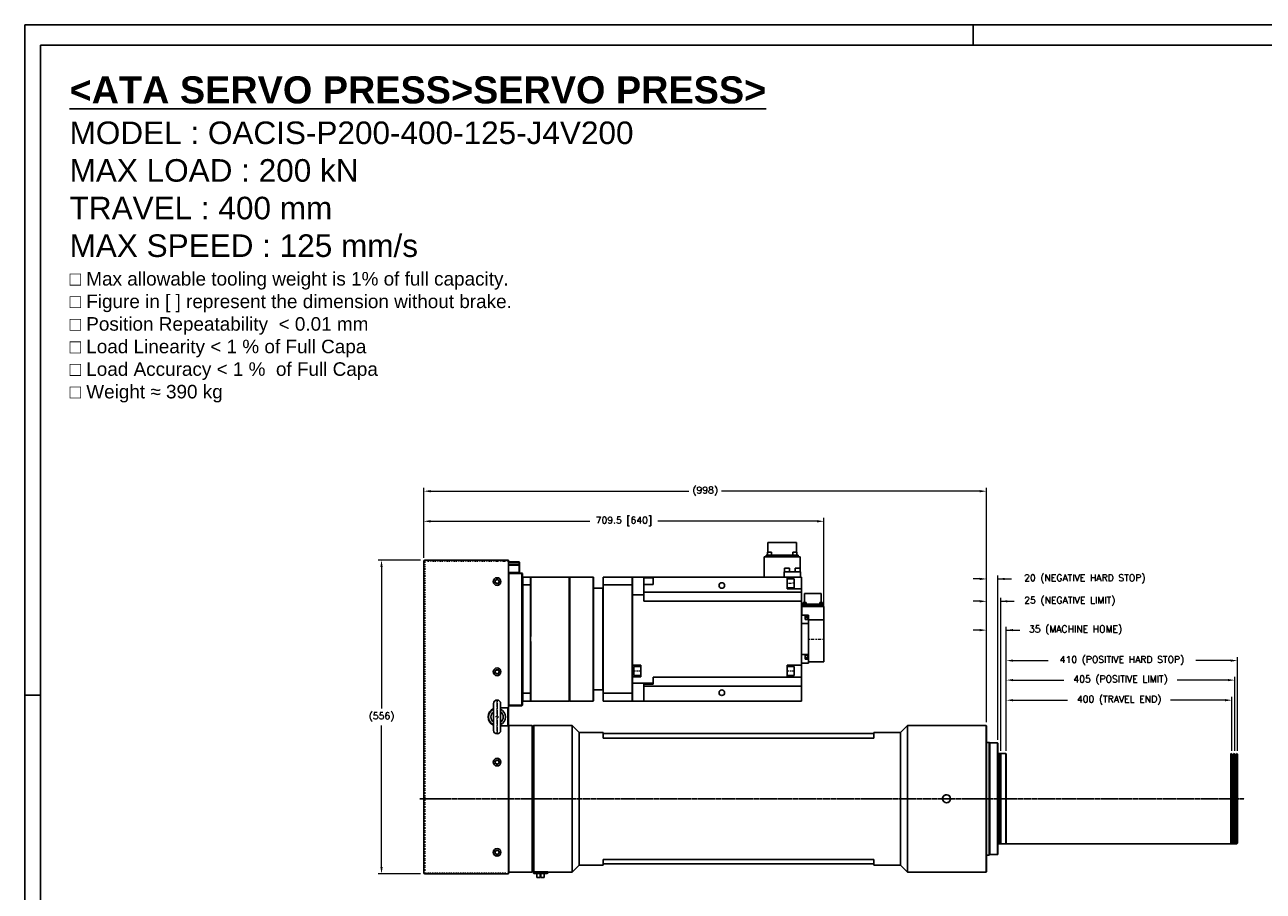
# Model space of a CAD drawing. Header units: millimetres. Extents: x 0 to 3370, y -35 to 2376.
# Tile 2 of 14: x 0 to 2196, y 840 to 2376. Entities that reach past the tile are written whole.
import ezdxf

# ---------------------------------------------------------------- set-up
doc = ezdxf.new("R2010")
doc.units = ezdxf.units.MM
for name, pattern in [('CENTER', [2, 1.25, -0.25, 0.25, -0.25]), ('CHAIN', [0.3543, 0.2362, -0.0295, 0.0591, -0.0295]), ('DASHEDBIDOT', [12.4, 3, -3, 0.2, -3, 0.2, -3])]:
    doc.linetypes.add(name, pattern=pattern)
doc.layers.add('ATA-CENTER', color=133, linetype='CENTER')
doc.layers.add('ATA-TEXT', color=7, linetype='Continuous')
doc.layers.add('ATA-DIM', color=8, linetype='Continuous', lineweight=25)
doc.layers.add('Layer0000', color=7, linetype='Continuous', lineweight=25)
doc.styles.get("Standard").update_dxf_attribs({"font": 'simplex.shx'})
doc.styles.add('주 문자 (ISO)', font='arial.ttf')
doc.dimstyles.new('ata_L1', dxfattribs={"dimtxt": 12, "dimasz": 12, "dimexe": 6, "dimexo": 6, "dimgap": 6, "dimtad": 0, "dimtih": 1, "dimtoh": 1, "dimdec": 6, "dimdsep": 46, "dimtxsty": 'Standard', "dimcen": 0, "dimclrd": 252, "dimclre": 252, "dimclrt": 4, "dimadec": 6, "dimazin": 2, "dimtfac": 1, "dimtdec": 6, "dimtofl": 0, "dimtmove": 0, "dimatfit": 3, "dimfxl": 0, "dimtolj": 1, "dimtzin": 0, "dimlwd": 0, "dimlwe": 0, "dimarcsym": 0})

# ---------------------------------------------------------------- blocks, each defined once
blk = doc.blocks.new('*D3187')
at = {"layer": 'ATA-DIM', "color": 252, "lineweight": 0}
for p, q in [((1740.5, 1089.1), (1740.5, 1220.6)), ((1752.5, 1214.6), (1842.7, 1214.6)), ((2133.5, 1214.6), (2043.4, 1214.6)), ((2145.5, 1089.1), (2145.5, 1220.6))]:
    blk.add_line(p, q, dxfattribs=at)
at = {"layer": 'ATA-DIM', "color": 252}
for points in [[(1752.5, 1216.6), (1752.5, 1212.6), (1740.5, 1214.6)], [(2133.5, 1212.6), (2133.5, 1216.6), (2145.5, 1214.6)]]:
    blk.add_solid(points, dxfattribs=at)
at = {"layer": 'Defpoints', "color": 0}
for p in [(2145.5, 1214.6), (1740.5, 1083.1), (2145.5, 1083.1)]:
    blk.add_point(p, dxfattribs=at)
at = {"layer": 'ATA-DIM', "color": 4, "insert": (1943, 1214.6), "char_height": 12, "attachment_point": 5}
blk.add_mtext('\\A1;405 (POSITIVE LIMIT)', dxfattribs=at)
blk = doc.blocks.new('*D3186')
at = {"layer": 'ATA-DIM', "color": 252, "lineweight": 0}
for p, q in [((1740.5, 1089.1), (1740.5, 1185)), ((1752.5, 1179), (1849.3, 1179)), ((2128.5, 1179), (2031.7, 1179)), ((2140.5, 1089.1), (2140.5, 1185))]:
    blk.add_line(p, q, dxfattribs=at)
at = {"layer": 'ATA-DIM', "color": 252}
for points in [[(1752.5, 1181), (1752.5, 1177), (1740.5, 1179)], [(2128.5, 1177), (2128.5, 1181), (2140.5, 1179)]]:
    blk.add_solid(points, dxfattribs=at)
at = {"layer": 'Defpoints', "color": 0}
for p in [(2140.5, 1179), (1740.5, 1083.1), (2140.5, 1083.1)]:
    blk.add_point(p, dxfattribs=at)
at = {"layer": 'ATA-DIM', "color": 4, "insert": (1940.5, 1179), "char_height": 12, "attachment_point": 5}
blk.add_mtext('\\A1;400 (TRAVEL END)', dxfattribs=at)
blk = doc.blocks.new('*D3185')
at = {"layer": 'ATA-DIM', "color": 252, "lineweight": 0}
for p, q in [((1693.5, 1303.2), (1681.5, 1303.2)), ((1705.5, 1139.8), (1705.5, 1309.2)), ((1740.5, 1089.1), (1740.5, 1309.2)), ((1740.5, 1303.2), (1764.5, 1303.2)), ((1752.5, 1303.2), (1764.5, 1303.2))]:
    blk.add_line(p, q, dxfattribs=at)
at = {"layer": 'ATA-DIM', "color": 252}
for points in [[(1693.5, 1301.2), (1693.5, 1305.2), (1705.5, 1303.2)], [(1752.5, 1305.2), (1752.5, 1301.2), (1740.5, 1303.2)]]:
    blk.add_solid(points, dxfattribs=at)
at = {"layer": 'Defpoints', "color": 0}
for p in [(1705.5, 1303.2), (1705.5, 1133.8), (1740.5, 1083.1)]:
    blk.add_point(p, dxfattribs=at)
at = {"layer": 'ATA-DIM', "color": 4, "insert": (1863.2, 1303.2), "char_height": 12, "attachment_point": 5}
blk.add_mtext('\\A1;35 (MACHINE HOME)', dxfattribs=at)
blk = doc.blocks.new('*D3184')
at = {"layer": 'ATA-DIM', "color": 252, "lineweight": 0}
for p, q in [((1693.5, 1354.3), (1681.5, 1354.3)), ((1705.5, 1139.8), (1705.5, 1360.3)), ((1730.5, 1089.1), (1730.5, 1360.3)), ((1730.5, 1354.3), (1754.5, 1354.3)), ((1742.5, 1354.3), (1754.5, 1354.3))]:
    blk.add_line(p, q, dxfattribs=at)
at = {"layer": 'ATA-DIM', "color": 252}
for points in [[(1693.5, 1352.3), (1693.5, 1356.3), (1705.5, 1354.3)], [(1742.5, 1356.3), (1742.5, 1352.3), (1730.5, 1354.3)]]:
    blk.add_solid(points, dxfattribs=at)
at = {"layer": 'Defpoints', "color": 0}
for p in [(1705.5, 1354.3), (1705.5, 1133.8), (1730.5, 1083.1)]:
    blk.add_point(p, dxfattribs=at)
at = {"layer": 'ATA-DIM', "color": 4, "insert": (1853, 1354.3), "char_height": 12, "attachment_point": 5}
blk.add_mtext('\\A1;25 (NEGATIVE LIMIT)', dxfattribs=at)
blk = doc.blocks.new('*D3183')
at = {"layer": 'ATA-DIM', "color": 252, "lineweight": 0}
for p, q in [((1693.5, 1393.9), (1681.5, 1393.9)), ((1705.5, 1139.8), (1705.5, 1399.9)), ((1725.5, 1108.8), (1725.5, 1399.9)), ((1725.5, 1393.9), (1749.5, 1393.9)), ((1737.5, 1393.9), (1749.5, 1393.9))]:
    blk.add_line(p, q, dxfattribs=at)
at = {"layer": 'ATA-DIM', "color": 252}
for points in [[(1693.5, 1391.9), (1693.5, 1395.9), (1705.5, 1393.9)], [(1737.5, 1395.9), (1737.5, 1391.9), (1725.5, 1393.9)]]:
    blk.add_solid(points, dxfattribs=at)
at = {"layer": 'Defpoints', "color": 0}
for p in [(1705.5, 1393.9), (1705.5, 1133.8), (1725.5, 1102.8)]:
    blk.add_point(p, dxfattribs=at)
at = {"layer": 'ATA-DIM', "color": 4, "insert": (1879.6, 1393.9), "char_height": 12, "attachment_point": 5}
blk.add_mtext('\\A1;20 (NEGATIVE HARD STOP)', dxfattribs=at)
blk = doc.blocks.new('*D3188')
at = {"layer": 'ATA-DIM', "color": 252, "lineweight": 0}
for p, q in [((1740.5, 1089.1), (1740.5, 1255.2)), ((2150.5, 1089.1), (2150.5, 1255.2)), ((1752.5, 1249.2), (1814.7, 1249.2)), ((2138.5, 1249.2), (2076.4, 1249.2))]:
    blk.add_line(p, q, dxfattribs=at)
at = {"layer": 'ATA-DIM', "color": 252}
for points in [[(1752.5, 1251.2), (1752.5, 1247.2), (1740.5, 1249.2)], [(2138.5, 1247.2), (2138.5, 1251.2), (2150.5, 1249.2)]]:
    blk.add_solid(points, dxfattribs=at)
at = {"layer": 'Defpoints', "color": 0}
for p in [(2150.5, 1249.2), (1740.5, 1083.1), (2150.5, 1083.1)]:
    blk.add_point(p, dxfattribs=at)
at = {"layer": 'ATA-DIM', "color": 4, "insert": (1945.5, 1249.2), "char_height": 12, "attachment_point": 5}
blk.add_mtext('\\A1;410 (POSITIVE HARD STOP)', dxfattribs=at)
blk = doc.blocks.new('*D3180')
at = {"layer": 'ATA-DIM', "color": 252, "lineweight": 0}
for p, q in [((702, 1427.3), (626.6, 1427.3)), ((632.6, 1415.3), (632.6, 1164.4)), ((632.6, 883.3), (632.6, 1134.2)), ((702, 871.3), (626.6, 871.3))]:
    blk.add_line(p, q, dxfattribs=at)
at = {"layer": 'ATA-DIM', "color": 252}
for points in [[(634.6, 1415.3), (630.6, 1415.3), (632.6, 1427.3)], [(630.6, 883.3), (634.6, 883.3), (632.6, 871.3)]]:
    blk.add_solid(points, dxfattribs=at)
at = {"layer": 'Defpoints', "color": 0}
for p in [(708, 1427.3), (632.6, 871.3), (708, 871.3)]:
    blk.add_point(p, dxfattribs=at)
at = {"layer": 'ATA-DIM', "color": 4, "insert": (632.6, 1149.3), "char_height": 12, "attachment_point": 5}
blk.add_mtext('\\A1;(556)', dxfattribs=at)
blk = doc.blocks.new('*D3181')
at = {"layer": 'ATA-DIM', "color": 252, "lineweight": 0}
for p, q in [((707.5, 1432.8), (707.5, 1502.1)), ((719.5, 1496.1), (1001.7, 1496.1)), ((1405, 1496.1), (1122.8, 1496.1)), ((1417, 1347.9), (1417, 1502.1))]:
    blk.add_line(p, q, dxfattribs=at)
at = {"layer": 'ATA-DIM', "color": 252}
for points in [[(719.5, 1498.1), (719.5, 1494.1), (707.5, 1496.1)], [(1405, 1494.1), (1405, 1498.1), (1417, 1496.1)]]:
    blk.add_solid(points, dxfattribs=at)
at = {"layer": 'Defpoints', "color": 0}
for p in [(1417, 1496.1), (707.5, 1426.8), (1417, 1341.9)]:
    blk.add_point(p, dxfattribs=at)
at = {"layer": 'ATA-DIM', "color": 4, "insert": (1062.3, 1496.1), "char_height": 12, "attachment_point": 5}
blk.add_mtext('\\A1;709.5 [640]', dxfattribs=at)
blk = doc.blocks.new('*D3182')
at = {"layer": 'ATA-DIM', "color": 252, "lineweight": 0}
for p, q in [((707.5, 1431.3), (707.5, 1555.4)), ((719.5, 1549.4), (1177.4, 1549.4)), ((1693.5, 1549.4), (1235.6, 1549.4)), ((1705.5, 1139.8), (1705.5, 1555.4))]:
    blk.add_line(p, q, dxfattribs=at)
at = {"layer": 'ATA-DIM', "color": 252}
for points in [[(719.5, 1551.4), (719.5, 1547.4), (707.5, 1549.4)], [(1693.5, 1547.4), (1693.5, 1551.4), (1705.5, 1549.4)]]:
    blk.add_solid(points, dxfattribs=at)
at = {"layer": 'Defpoints', "color": 0}
for p in [(1705.5, 1549.4), (707.5, 1425.3), (1705.5, 1133.8)]:
    blk.add_point(p, dxfattribs=at)
at = {"layer": 'ATA-DIM', "color": 4, "insert": (1206.5, 1549.4), "char_height": 12, "attachment_point": 5}
blk.add_mtext('\\A1;(998)', dxfattribs=at)
blk = doc.blocks.new('ata-Border-A1-002')
at = {"color": 253, "ltscale": 0.5}
for p, q in [((0, 594), (841, 594)), ((0, 594), (0, 0)), ((420.5, 594), (420.5, 585)), ((7, 297), (0, 297))]:
    blk.add_line(p, q, dxfattribs=at)
blk.add_line((7, 585), (834, 585))
at = {"ltscale": 0.5}
blk.add_line((7, 9), (7, 585), dxfattribs=at)

msp = doc.modelspace()

# ---------------------------------------------------------------- linework, layer by layer
for p, q in [((1705.0396047, 1134.2957893), (1672.4571047, 1134.2957893)), ((1705.5396047, 1133.7957893), (1705.0396047, 1134.2957893)), ((1705.0396047, 874.2957893), (1705.0396047, 1134.2957893)), ((1705.5396047, 1133.7957893), (1705.5396047, 874.7957893)), ((1710.0396047, 1104.2957893), (1705.5396047, 1104.2957893)), ((1710.5396047, 1103.7957893), (1710.0396047, 1104.2957893)), ((1710.0396047, 904.2957893), (1710.0396047, 1104.2957893)), ((1710.5396047, 1103.7957893), (1710.5396047, 904.7957893)), ((1710.5396047, 1102.7957893), (1711.0396047, 1103.2957893)), ((1725.0396047, 1103.2957893), (1711.0396047, 1103.2957893)), ((1711.0396047, 1103.2957893), (1711.0396047, 905.2957893)), ((1725.5396047, 1102.7957893), (1725.0396047, 1103.2957893)), ((1725.0396047, 905.2957893), (1725.0396047, 1103.2957893)), ((1725.5396047, 1102.7957893), (1725.5396047, 905.7957893)), ((1725.5396047, 1084.2957893), (1738.5396047, 1084.2957893)), ((1740.5396047, 1083.1410888), (1740.5396047, 925.4504898)), ((1725.5396047, 924.2957893), (1738.5396047, 924.2957893)), ((1710.0396047, 904.2957893), (1705.5396047, 904.2957893)), ((1710.5396047, 904.7957893), (1710.0396047, 904.2957893)), ((1710.5396047, 905.7957893), (1711.0396047, 905.2957893)), ((1725.0396047, 905.2957893), (1711.0396047, 905.2957893)), ((1725.5396047, 905.7957893), (1725.0396047, 905.2957893)), ((1705.0396047, 874.2957893), (1672.4571047, 874.2957893)), ((1705.5396047, 874.7957893), (1705.0396047, 874.2957893))]:
    msp.add_line(p, q)
at = {"color": 252}
for p, q in [((1730.5396047, 1083.1410888), (1728.5396047, 1084.2957893)), ((1728.5396047, 924.2957893), (1728.5396047, 1084.2957893)), ((1730.5396047, 1083.1410888), (1730.5396047, 925.4504898)), ((2140.5396047, 1083.1410888), (2138.5396047, 1084.2957893)), ((2138.5396047, 924.2957893), (2138.5396047, 1084.2957893)), ((2140.5396047, 1083.1410888), (2140.5396047, 925.4504898)), ((2145.5396047, 1083.1410888), (2143.5396047, 1084.2957893)), ((2143.5396047, 924.2957893), (2143.5396047, 1084.2957893)), ((2145.5396047, 1083.1410888), (2145.5396047, 925.4504898)), ((2150.5396047, 1083.1410888), (2148.5396047, 1084.2957893)), ((2148.5396047, 924.2957893), (2148.5396047, 1084.2957893)), ((2150.5396047, 1083.1410888), (2150.5396047, 925.4504898)), ((1725.5396047, 924.2957893), (2148.5396047, 924.2957893)), ((1730.5396047, 925.4504898), (1728.5396047, 924.2957893)), ((2140.5396047, 925.4504898), (2138.5396047, 924.2957893)), ((2145.5396047, 925.4504898), (2143.5396047, 924.2957893)), ((2150.5396047, 925.4504898), (2148.5396047, 924.2957893))]:
    msp.add_line(p, q, dxfattribs=at)
at = {"layer": 'ATA-CENTER', "linetype": 'CHAIN', "ltscale": 23.990969}
msp.add_line((700.2847951, 1004.2957893), (2162.387056, 1004.2957893), dxfattribs=at)
at = {"layer": 'Layer0000', "color": 7, "linetype": 'Continuous', "lineweight": 25}
for p, q in [((1343.0396026, 1458.3957893), (1317.6406026, 1458.3957893)), ((1317.6406026, 1441.2657893), (1317.6406026, 1458.3957893)), ((1368.4386026, 1458.3957893), (1343.0396026, 1458.3957893)), ((1368.4386026, 1458.3957893), (1368.4386026, 1441.2657893)), ((1375.0396026, 1432.8157893), (1311.0396026, 1432.8157893)), ((1311.0396026, 1432.8157893), (1311.0396026, 1397.2957893)), ((1371.6396026, 1436.1657893), (1314.4396026, 1436.1657893)), ((1314.4396026, 1436.1657893), (1314.4396026, 1432.8157893)), ((1324.3146026, 1441.2657893), (1317.3146026, 1441.2657893)), ((1317.3146026, 1441.2657893), (1317.3146026, 1436.1657893)), ((1324.3146026, 1436.1657893), (1324.3146026, 1441.2657893)), ((1365.2646026, 1441.2657893), (1361.7646026, 1441.2657893)), ((1361.7646026, 1441.2657893), (1361.7646026, 1436.1657893)), ((1368.7646026, 1441.2657893), (1365.2646026, 1441.2657893)), ((1368.7646026, 1436.1657893), (1368.7646026, 1441.2657893)), ((1371.6396026, 1436.1657893), (1371.6396026, 1432.8157893)), ((1375.0396026, 1406.7957893), (1375.0396026, 1432.8157893)), ((707.5396047, 873.2957893), (707.5396047, 1425.2957893)), ((709.5396047, 1427.2957893), (857.5396047, 1427.2957893)), ((857.5396047, 1427.2957893), (857.5396047, 1425.2957893)), ((857.5396047, 1425.2957893), (857.5396047, 1166.2957893)), ((857.5396047, 1424.2957893), (876.5396047, 1424.2957893)), ((876.5396047, 1423.5886825), (857.5396047, 1423.5886825)), ((857.5396047, 1420.0028961), (876.5396047, 1420.0028961)), ((876.5396047, 1418.2957893), (857.5396047, 1418.2957893)), ((876.5396047, 1423.5886825), (876.5396047, 1424.2957893)), ((876.5396047, 1424.2957893), (877.5396047, 1423.2957893)), ((876.5396047, 1423.5886825), (877.5396047, 1422.8815757)), ((876.5396047, 1420.0028961), (876.5396047, 1423.5886825)), ((876.5396047, 1420.0028961), (876.5396047, 1418.2957893)), ((876.5396047, 1420.0028961), (877.5396047, 1419.2957893)), ((877.5396047, 1418.2957893), (876.5396047, 1418.2957893)), ((876.5396047, 1405.2957893), (876.5396047, 1418.2957893)), ((877.5396047, 1423.2957893), (877.5396047, 1422.8815757)), ((877.5396047, 1422.8815757), (877.5396047, 1419.2957893)), ((877.5396047, 1419.2957893), (877.5396047, 1418.2957893)), ((877.5396047, 1418.2957893), (877.5396047, 1405.2957893)), ((1375.5396026, 1406.7957893), (1346.5396026, 1406.7957893)), ((1346.5396026, 1397.2957893), (1346.5396026, 1406.7957893)), ((1351.5396026, 1413.0957893), (1347.2896026, 1413.0957893)), ((1347.2896026, 1413.0957893), (1347.2896026, 1406.7957893)), ((1355.7896026, 1413.0957893), (1351.5396026, 1413.0957893)), ((1355.7896026, 1406.7957893), (1355.7896026, 1413.0957893)), ((1370.5396026, 1413.0957893), (1366.2896026, 1413.0957893)), ((1366.2896026, 1413.0957893), (1366.2896026, 1406.7957893)), ((1374.7896026, 1413.0957893), (1370.5396026, 1413.0957893)), ((1374.7896026, 1406.7957893), (1374.7896026, 1413.0957893)), ((1375.5396026, 1406.7957893), (1375.5396026, 1397.2957893)), ((857.5396047, 1405.2957893), (876.5396047, 1405.2957893)), ((876.5396047, 1404.2957893), (857.5396047, 1404.2957893)), ((857.5396047, 1403.2957893), (858.5396047, 1404.2957893)), ((858.5396047, 1403.2957893), (857.5396047, 1403.2957893)), ((858.5396047, 1404.2957893), (858.5396047, 1403.2957893)), ((881.5396047, 1404.2957893), (858.5396047, 1404.2957893)), ((858.5396047, 1403.2957893), (858.5396047, 1170.2957893)), ((881.5396047, 1403.2957893), (858.5396047, 1403.2957893)), ((876.5396047, 1405.2957893), (876.5396047, 1404.2957893)), ((876.5396047, 1405.2957893), (877.5396047, 1405.2957893)), ((877.5396047, 1405.2957893), (876.5396047, 1404.2957893)), ((881.5396047, 1403.2957893), (881.5396047, 1404.2957893)), ((881.5396047, 1404.2957893), (882.5396047, 1403.2957893)), ((882.5396047, 1403.2957893), (881.5396047, 1403.2957893)), ((881.5396047, 1170.2957893), (881.5396047, 1403.2957893)), ((882.5396047, 1403.2957893), (882.5396047, 1170.2957893)), ((882.5396047, 1396.7957893), (883.0396047, 1397.2957893)), ((883.0396047, 1397.2957893), (883.0396047, 1383.2957893)), ((883.0396047, 1397.2957893), (897.0396047, 1397.2957893)), ((897.0396047, 1397.2957893), (965.5396047, 1397.2957893)), ((897.0396047, 1397.2957893), (897.0396047, 1383.2957893)), ((897.0396047, 1397.2957893), (897.5396047, 1396.7957893)), ((897.5396047, 1396.7957893), (897.5396047, 1383.1081058)), ((965.5396047, 1397.2957893), (966.0396047, 1396.7957893)), ((965.5396047, 1397.2957893), (965.5396047, 1287.2957893)), ((966.0396047, 1396.7957893), (966.5396047, 1397.2957893)), ((966.0396047, 1287.2957893), (966.0396047, 1396.7957893)), ((966.0396047, 1177.7957893), (966.0396047, 1396.7957893)), ((966.5396047, 1397.2957893), (1008.0396026, 1397.2957893)), ((966.5396047, 1177.2957893), (966.5396047, 1397.2957893)), ((1008.0396026, 1397.2957893), (1008.5396026, 1396.7957893)), ((1008.0396026, 1177.2957893), (1008.0396026, 1397.2957893)), ((1008.5396026, 1177.7957893), (1008.5396026, 1396.7957893)), ((1025.5396026, 1397.2957893), (1025.5396026, 1383.2957893)), ((1025.5396026, 1397.2957893), (1077.0396026, 1397.2957893)), ((1077.0396026, 1397.2957893), (1077.0396026, 1383.2957893)), ((1077.5396026, 1396.7957893), (1077.0396026, 1397.2957893)), ((1077.5396026, 1396.7957893), (1077.5396026, 1397.2957893)), ((1077.5396026, 1397.2957893), (1114.5396026, 1397.2957893)), ((1077.5396026, 1383.1081058), (1077.5396026, 1396.7957893)), ((1097.5396026, 1396.1475249), (1114.5396026, 1396.1475249)), ((1097.5396026, 1365.5581685), (1097.5396026, 1396.1475249)), ((1114.5396026, 1383.7857893), (1097.5396026, 1383.7857893)), ((1114.5396026, 1397.2957893), (1114.5396026, 1396.1475249)), ((1114.5396026, 1397.2957893), (1352.0396026, 1397.2957893)), ((1114.5396026, 1396.1475249), (1114.5396026, 1383.7857893)), ((1352.0396026, 1397.2957893), (1352.0396026, 1376.2957893)), ((1352.0396026, 1397.2957893), (1377.0396026, 1397.2957893)), ((1352.0396026, 1394.2957893), (1364.5396026, 1394.2957893)), ((1364.5396026, 1386.2957893), (1364.5396026, 1394.2957893)), ((1364.5396026, 1378.2957893), (1364.5396026, 1386.2957893)), ((1377.0396026, 1397.2957893), (1377.0396026, 1376.2957893)), ((883.0396047, 1383.2957893), (882.5396047, 1383.1081058)), ((897.0396047, 1383.2957893), (883.0396047, 1383.2957893)), ((883.0396047, 1383.2957893), (883.0396047, 1191.2957893)), ((897.5396047, 1383.1081058), (897.0396047, 1383.2957893)), ((897.0396047, 1287.2957893), (897.0396047, 1383.2957893)), ((897.5396047, 1383.1081058), (897.5396047, 1297.7719527)), ((1008.5396026, 1377.2957893), (1025.0396026, 1377.2957893)), ((1025.0396026, 1377.2957893), (1025.5396026, 1376.7957893)), ((1025.0396026, 1197.2957893), (1025.0396026, 1377.2957893)), ((1025.5396026, 1383.2957893), (1077.0396026, 1383.2957893)), ((1025.5396026, 1383.2957893), (1025.5396026, 1191.2957893)), ((1077.5396026, 1383.1081058), (1077.0396026, 1383.2957893)), ((1077.0396026, 1383.2957893), (1077.0396026, 1191.2957893)), ((1077.5396026, 1366.2562224), (1077.5396026, 1383.1081058)), ((1077.5396026, 1365.5581685), (1077.5396026, 1366.2562224)), ((1077.5396026, 1365.5581685), (1097.5396026, 1365.5581685)), ((1077.5396026, 1241.0457893), (1077.5396026, 1365.5581685)), ((1097.5396026, 1370.4747587), (1377.0396026, 1370.4747587)), ((1097.5396026, 1354.7857893), (1097.5396026, 1365.5581685)), ((1352.0396026, 1378.2957893), (1364.5396026, 1378.2957893)), ((1377.0396026, 1376.2957893), (1352.0396026, 1376.2957893)), ((1377.0396026, 1370.4747587), (1377.0396026, 1376.2957893)), ((1377.0396026, 1370.4747587), (1377.0396026, 1354.7857893)), ((1397.5396026, 1368.2957893), (1382.7396026, 1368.2957893)), ((1382.7396026, 1351.8957893), (1382.7396026, 1368.2957893)), ((1412.3396026, 1368.2957893), (1397.5396026, 1368.2957893)), ((1412.3396026, 1368.2957893), (1412.3396026, 1351.8957893)), ((1377.0396026, 1354.7857893), (1097.5396026, 1354.7857893)), ((1377.0396026, 1354.7857893), (1377.0396026, 1240.8107893)), ((1417.0396026, 1345.2957893), (1378.0396026, 1345.2957893)), ((1378.0396026, 1329.7965033), (1378.0396026, 1345.2957893)), ((1416.5896026, 1348.9957893), (1378.4896026, 1348.9957893)), ((1378.4896026, 1346.2957893), (1378.4896026, 1348.9957893)), ((1416.5896026, 1346.2957893), (1378.4896026, 1346.2957893)), ((1378.5396026, 1346.2957893), (1378.5396026, 1345.2957893)), ((1382.8596026, 1351.8957893), (1380.3596026, 1351.8957893)), ((1380.3596026, 1348.9957893), (1380.3596026, 1351.8957893)), ((1385.3596026, 1351.8957893), (1382.8596026, 1351.8957893)), ((1385.3596026, 1351.8957893), (1385.3596026, 1348.9957893)), ((1414.7196026, 1351.8957893), (1409.7196026, 1351.8957893)), ((1409.7196026, 1348.9957893), (1409.7196026, 1351.8957893)), ((1414.7196026, 1351.8957893), (1414.7196026, 1348.9957893)), ((1416.5396026, 1345.2957893), (1416.5396026, 1346.2957893)), ((1416.5896026, 1348.9957893), (1416.5896026, 1346.2957893)), ((1417.0396026, 1321.6432783), (1417.0396026, 1345.2957893)), ((1389.5396026, 1329.7965033), (1377.0396026, 1329.7965033)), ((1383.5396026, 1328.2975401), (1389.5396026, 1328.2975401)), ((1383.5396026, 1321.9522844), (1383.5396026, 1328.2975401)), ((1383.5396026, 1326.0337979), (1388.5396026, 1326.0337979)), ((1389.5396026, 1321.9522844), (1383.5396026, 1321.9522844)), ((1388.5396026, 1326.0415879), (1389.5396026, 1326.0415879)), ((1388.5396026, 1322.5337979), (1388.5396026, 1326.0337979)), ((1388.5396026, 1321.9522844), (1388.5396026, 1322.5337979)), ((1389.5396026, 1328.2975401), (1389.5396026, 1329.7965033)), ((1389.5396026, 1328.2975401), (1389.5396026, 1326.0415879)), ((1389.5396026, 1326.0415879), (1389.5396026, 1321.9522847)), ((1389.5396026, 1314.802932), (1389.5396026, 1321.9522844)), ((1389.5396026, 1321.6432783), (1417.0396026, 1321.6432783)), ((1417.0396026, 1287.2957893), (1417.0396026, 1321.6432783)), ((1389.5396026, 1314.802932), (1377.0396026, 1314.802932)), ((1389.5396026, 1259.792932), (1389.5396026, 1314.802932)), ((897.0396047, 1287.2957893), (897.0396047, 1191.2957893)), ((897.5396047, 1276.8196259), (897.5396047, 1191.4834728)), ((965.5396047, 1287.2957893), (965.5396047, 1177.2957893)), ((966.0396047, 1177.7957893), (966.0396047, 1287.2957893)), ((1417.0396026, 1247.2957893), (1417.0396026, 1287.2957893)), ((1377.0396026, 1259.792932), (1389.5396026, 1259.792932)), ((1383.5396026, 1258.2925401), (1389.5396026, 1258.2925401)), ((1383.5396026, 1251.9472844), (1383.5396026, 1258.2925401)), ((1383.5396026, 1254.2275893), (1388.5396026, 1254.2275893)), ((1389.5396026, 1251.9472844), (1383.5396026, 1251.9472844)), ((1388.5396026, 1257.7275893), (1388.5396026, 1258.2925401)), ((1388.5396026, 1254.2275893), (1388.5396026, 1257.7275893)), ((1389.5396026, 1258.2925401), (1389.5396026, 1259.792932)), ((1389.5396026, 1258.29254), (1389.5396026, 1254.5456088)), ((1389.5396026, 1254.5456088), (1389.5396026, 1251.9472844)), ((1389.5396026, 1244.792932), (1389.5396026, 1251.9472844)), ((1092.5396026, 1241.0457893), (1077.5396026, 1241.0457893)), ((1077.5396026, 1220.5457893), (1077.5396026, 1241.0457893)), ((1092.5396026, 1238.7957893), (1080.0396026, 1238.7957893)), ((1080.0396026, 1238.7957893), (1080.0396026, 1230.7957893)), ((1080.0396026, 1230.7957893), (1080.0396026, 1222.7957893)), ((1092.5396026, 1241.0457893), (1092.5396026, 1220.5457893)), ((1352.0396026, 1240.8107893), (1377.0396026, 1240.8107893)), ((1352.0396026, 1219.8057893), (1352.0396026, 1240.8107893)), ((1352.0396026, 1238.7957893), (1364.5396026, 1238.7957893)), ((1364.5396026, 1230.7957893), (1364.5396026, 1238.7957893)), ((1364.5396026, 1222.7957893), (1364.5396026, 1230.7957893)), ((1389.5396026, 1244.792932), (1377.0396026, 1244.792932)), ((1377.0396026, 1240.8107893), (1377.0396026, 1219.8057893)), ((1417.0396026, 1247.2957893), (1389.5396026, 1247.2957893)), ((1077.5396026, 1220.5457893), (1092.5396026, 1220.5457893)), ((1077.5396026, 1209.0334101), (1077.5396026, 1220.5457893)), ((1114.5396026, 1209.0334101), (1077.5396026, 1209.0334101)), ((1077.5396026, 1208.3353562), (1077.5396026, 1209.0334101)), ((1077.5396026, 1191.4834728), (1077.5396026, 1208.3353562)), ((1092.5396026, 1222.7957893), (1080.0396026, 1222.7957893)), ((1114.5396026, 1209.0334101), (1114.5396026, 1219.8057893)), ((1114.5396026, 1219.8057893), (1352.0396026, 1219.8057893)), ((1114.5396026, 1207.4440538), (1114.5396026, 1209.0334101)), ((1352.0396026, 1222.7957893), (1364.5396026, 1222.7957893)), ((1377.0396026, 1219.8057893), (1352.0396026, 1219.8057893)), ((1377.0396026, 1219.8057893), (1377.0396026, 1204.1168199)), ((882.5396047, 1191.4834728), (883.0396047, 1191.2957893)), ((883.0396047, 1177.2957893), (883.0396047, 1191.2957893)), ((883.0396047, 1191.2957893), (897.0396047, 1191.2957893)), ((897.0396047, 1191.2957893), (897.5396047, 1191.4834728)), ((897.0396047, 1191.2957893), (897.0396047, 1177.2957893)), ((897.5396047, 1191.4834728), (897.5396047, 1177.7957893)), ((1008.5396026, 1197.2957893), (1025.0396026, 1197.2957893)), ((1025.0396026, 1197.2957893), (1025.5396027, 1197.7957894)), ((1025.5396026, 1191.2957893), (1025.5396026, 1177.2957893)), ((1077.0396026, 1191.2957893), (1025.5396026, 1191.2957893)), ((1077.5396026, 1191.4834728), (1077.0396026, 1191.2957893)), ((1077.0396026, 1191.2957893), (1077.0396026, 1177.2957893)), ((1077.5396026, 1177.7957893), (1077.5396026, 1191.4834728)), ((1097.5396026, 1207.4440538), (1114.5396026, 1207.4440538)), ((1097.5396026, 1177.2957893), (1097.5396026, 1207.4440538)), ((1377.0396026, 1204.1168199), (1097.5396026, 1204.1168199)), ((1377.0396026, 1204.1168199), (1377.0396026, 1177.2957893)), ((831.2896047, 1149.2957893), (831.2896047, 1173.0657826)), ((837.5596047, 1179.2957893), (837.5196047, 1179.2957893)), ((843.7896047, 1173.0657893), (843.7896047, 1149.2957893)), ((856.5396047, 1165.2957893), (843.7896047, 1165.2957893)), ((857.5396047, 1166.2957893), (856.5396047, 1165.2957893)), ((856.5396047, 1133.2957893), (856.5396047, 1165.2957893)), ((858.5396047, 1170.2957893), (857.5396047, 1170.2957893)), ((858.5396047, 1169.2957893), (857.5396047, 1170.2957893)), ((858.5396047, 1169.2957893), (857.5396047, 1169.2957893)), ((857.5396047, 1166.2957893), (857.5396047, 1132.2957893)), ((858.5396047, 1170.2957893), (858.5396047, 1169.2957893)), ((858.5396047, 1170.2957893), (881.5396047, 1170.2957893)), ((881.5396047, 1169.2957893), (858.5396047, 1169.2957893)), ((882.5396047, 1170.2957893), (881.5396047, 1170.2957893)), ((881.5396047, 1169.2957893), (881.5396047, 1170.2957893)), ((882.5396047, 1170.2957893), (881.5396047, 1169.2957893)), ((882.5396047, 1177.7957893), (883.0396047, 1177.2957893)), ((897.0396047, 1177.2957893), (883.0396047, 1177.2957893)), ((897.5396047, 1177.7957893), (897.0396047, 1177.2957893)), ((897.0396047, 1177.2957893), (965.5396047, 1177.2957893)), ((965.5396047, 1177.2957893), (966.0396047, 1177.7957893)), ((966.5396047, 1177.2957893), (966.0396046, 1177.7957893)), ((966.5396047, 1177.2957893), (1008.0396026, 1177.2957893)), ((1008.0396026, 1177.2957893), (1008.5396027, 1177.7957894)), ((1077.0396026, 1177.2957893), (1025.5396026, 1177.2957893)), ((1077.0396026, 1177.2957893), (1077.5396026, 1177.7957893)), ((1077.5396026, 1177.2957893), (1077.5396026, 1177.7957895)), ((1077.5396026, 1177.2957893), (1097.5396026, 1177.2957893)), ((1377.0396026, 1177.2957893), (1097.5396026, 1177.2957893)), ((822.5396047, 1143.7280249), (822.5396047, 1154.8635537)), ((823.5396047, 1157.041756), (823.5396047, 1154.6809541)), ((823.5396047, 1143.9106245), (823.5396047, 1141.5498226)), ((831.2896047, 1125.5257893), (831.2896047, 1149.2957893)), ((843.7896047, 1149.2957893), (843.7896047, 1125.525796)), ((843.7896047, 1133.2957893), (856.5396047, 1133.2957893)), ((856.5396047, 1133.2957893), (857.5396047, 1132.2957893)), ((858.5396047, 1134.2957893), (857.5396047, 1133.2957893)), ((857.5396047, 1132.2957893), (857.5396047, 873.2957893)), ((858.5396047, 1134.2957893), (858.5396047, 1004.2957893)), ((899.5396047, 1134.2957893), (858.5396047, 1134.2957893)), ((899.5396047, 1134.2957893), (900.5396047, 1133.2957893)), ((899.5396047, 1004.2957893), (899.5396047, 1134.2957893)), ((900.5396047, 1132.2957893), (902.5396047, 1134.2957893)), ((900.5396047, 1004.2957893), (900.5396047, 1133.2957893)), ((970.5396047, 1134.2957893), (902.5396047, 1134.2957893)), ((902.5396047, 874.2957893), (902.5396047, 1134.2957893)), ((983.0396047, 1121.7957893), (970.5396047, 1134.2957893)), ((970.5396047, 1134.2957893), (970.5396047, 874.2957893)), ((1025.5396047, 1121.7957893), (983.0396047, 1121.7957893)), ((983.0396047, 886.7957893), (983.0396047, 1121.7957893)), ((1025.5396047, 1121.7957893), (1025.5396047, 1119.7957893)), ((1553.0396047, 1121.7957893), (1505.5396047, 1121.7957893)), ((1505.5396047, 1119.7957893), (1505.5396047, 1121.7957893)), ((1565.5396047, 1134.2957893), (1553.0396047, 1121.7957893)), ((1553.0396047, 1121.7957893), (1553.0396047, 886.7957893)), ((1565.5396047, 1134.2957893), (1627.5396047, 1134.2957893)), ((1565.5396047, 874.2957893), (1565.5396047, 1134.2957893)), ((1641.5396047, 1134.2957893), (1703.5396047, 1134.2957893)), ((1705.5396047, 1132.2957893), (1705.5396047, 876.2957893)), ((837.5596047, 1119.2957893), (837.5196047, 1119.2957893)), ((1025.5396047, 1119.7957893), (1025.5396047, 1111.7957893)), ((1505.5396047, 1119.7957893), (1025.5396047, 1119.7957893)), ((1025.5396047, 1111.7957893), (1505.5396047, 1111.7957893)), ((1505.5396047, 1111.7957893), (1505.5396047, 1119.7957893)), ((1705.5396047, 1104.2957893), (1708.5396047, 1104.2957893)), ((1710.5396047, 1102.2957893), (1710.5396047, 1004.2957893)), ((1710.5396047, 906.2957893), (1710.5396047, 1102.2957893)), ((1724.5396047, 1103.2957893), (1711.5396047, 1103.2957893)), ((1725.5396047, 1102.2703882), (1725.5396047, 1055.2153086)), ((1739.5396047, 1084.2957893), (1725.5396047, 1084.2957893)), ((1739.5396047, 1004.2957893), (1739.5396047, 1084.2957893)), ((1739.5396054, 1084.2957886), (1740.5396052, 1083.2957887)), ((1740.5396047, 1083.2957893), (1740.5396047, 1004.2957893)), ((1725.5396047, 1055.2153086), (1725.5396047, 1051.350869)), ((1725.5396047, 1051.350869), (1725.5396047, 1004.2957893)), ((858.5396047, 1004.2957893), (858.5396047, 874.2957893)), ((899.5396047, 874.2957893), (899.5396047, 1004.2957893)), ((900.5396047, 875.2957893), (900.5396047, 1004.2957893)), ((1710.5396047, 1004.2957893), (1710.5396047, 906.2957893)), ((1725.5396047, 1004.2957893), (1725.5396047, 957.2407096)), ((1739.5396047, 924.2957893), (1739.5396047, 1004.2957893)), ((1740.5396047, 1004.2957893), (1740.5396047, 925.2957893)), ((1725.5396047, 957.2407096), (1725.5396047, 953.3762701)), ((1725.5396047, 953.3762701), (1725.5396047, 906.3211904)), ((1739.5396047, 924.2957893), (1725.5396047, 924.2957893)), ((1739.5396054, 924.29579), (1740.5396052, 925.2957899)), ((1708.5396047, 904.2957893), (1705.5396047, 904.2957893)), ((1724.5396047, 905.2957893), (1711.5396047, 905.2957893)), ((970.5396047, 874.2957893), (983.039605, 886.7957896)), ((1025.5396047, 886.7957893), (983.0396047, 886.7957893)), ((1025.5396047, 896.7957893), (1025.5396047, 888.7957893)), ((1505.5396047, 896.7957893), (1025.5396047, 896.7957893)), ((1025.5396047, 888.7957893), (1025.5396047, 886.7957893)), ((1025.5396047, 888.7957893), (1505.5396047, 888.7957893)), ((1505.5396047, 888.7957893), (1505.5396047, 896.7957893)), ((1505.5396047, 886.7957893), (1505.5396047, 888.7957893)), ((1553.0396047, 886.7957893), (1505.5396047, 886.7957893)), ((1565.5396047, 874.2957893), (1553.0396044, 886.7957896)), ((857.5396047, 871.2957893), (709.5396047, 871.2957893)), ((858.5396047, 874.2957893), (857.5396047, 875.2957893)), ((857.5396047, 873.2957893), (857.5396047, 871.2957893)), ((899.5396047, 874.2957893), (858.5396047, 874.2957893)), ((899.5396047, 874.2957893), (900.5396047, 875.2957893)), ((902.2396047, 874.5957893), (900.5396047, 876.2957893)), ((901.8396047, 874.5957893), (901.8396047, 872.3895368)), ((927.2396047, 874.5957893), (901.8396047, 874.5957893)), ((901.8396047, 872.3895368), (927.2396047, 872.3895368)), ((901.8396056, 872.3895363), (903.2144169, 871.5957886)), ((903.2144157, 871.5957893), (913.7396047, 871.5957893)), ((908.0396047, 864.5957893), (908.0396047, 871.5957893)), ((913.7396047, 864.5957893), (908.0396047, 864.5957893)), ((913.7396047, 871.5957893), (913.7396047, 864.5957893)), ((913.7396047, 871.5957893), (925.8647937, 871.5957893)), ((915.3396047, 864.5957893), (915.3396047, 871.5957893)), ((915.3396047, 864.5957893), (921.0396047, 864.5957893)), ((921.0396047, 864.5957893), (921.0396047, 871.5957893)), ((927.2396038, 872.3895363), (925.8647925, 871.5957886)), ((927.2396047, 874.2957893), (927.2396047, 872.3895368)), ((970.5396047, 874.2957893), (927.2396047, 874.2957893)), ((1627.5396047, 874.2957893), (1565.5396047, 874.2957893)), ((1641.5396047, 874.2957893), (1641.5396047, 874.2996331)), ((1703.5396047, 874.2957893), (1641.5947969, 874.2957893))]:
    msp.add_line(p, q, dxfattribs=at)
at = {"layer": 'Layer0000', "color": 251, "linetype": 'DASHEDBIDOT', "lineweight": 18}
for p, q in [((709.5396047, 1425.2957893), (707.5396047, 1425.2957893)), ((709.5396047, 1427.2957893), (709.5396047, 1425.2957893)), ((857.5396047, 1425.2957893), (709.5396047, 1425.2957893)), ((709.5396047, 1425.2957893), (709.5396047, 873.2957893)), ((1364.5396026, 1386.2957893), (1352.0396026, 1386.2957893)), ((1388.5396026, 1322.5337979), (1383.5396026, 1322.5337979)), ((1389.5396026, 1287.2957893), (1417.0396026, 1287.2957893)), ((1388.5396026, 1257.7275893), (1383.5396026, 1257.7275893)), ((1389.5396026, 1254.5456088), (1388.5396026, 1254.5456088)), ((1080.0396026, 1230.7957893), (1077.5396026, 1230.7957893)), ((1080.0396026, 1230.7957893), (1092.5396026, 1230.7957893)), ((1352.0396026, 1230.7957893), (1364.5396026, 1230.7957893)), ((837.5196047, 1179.2957893), (837.5196047, 1149.2957893)), ((837.5596047, 1149.2957893), (837.5596047, 1179.2957893)), ((837.5196047, 1149.2957893), (831.2896047, 1149.2957893)), ((837.5196047, 1149.2957893), (837.5196047, 1119.2957893)), ((837.5596047, 1149.2957893), (843.7896047, 1149.2957893)), ((837.5596047, 1119.2957893), (837.5596047, 1149.2957893)), ((707.5396047, 873.2957893), (709.5396047, 873.2957893)), ((709.5396047, 873.2957893), (709.5396047, 871.2957893)), ((709.5396047, 873.2957893), (857.5396047, 873.2957893))]:
    msp.add_line(p, q, dxfattribs=at)
at = {"layer": 'Layer0000', "color": 7, "linetype": 'Continuous', "lineweight": 25}
for centre, radius in [((837.5396047, 1389.2957893), 6.855), ((837.5396047, 1389.2957893), 3.855), ((837.5396047, 1389.2957893), 3.4), ((837.5396047, 1229.2957893), 6.855), ((837.5396047, 1229.2957893), 3.855), ((837.5396047, 1229.2957893), 3.4), ((837.5396047, 1069.2957893), 6.855), ((837.5396047, 1069.2957893), 3.855), ((837.5396047, 1069.2957893), 3.4), ((837.5396047, 909.2957893), 6.855), ((837.5396047, 909.2957893), 3.855), ((837.5396047, 909.2957893), 3.4)]:
    msp.add_circle(centre, radius, dxfattribs=at)
for centre, radius, start, end in [((709.5396047, 1425.2957893), 2, 90, 180), ((1236.0396026, 1382.2957893), 5, 0, 180), ((1236.0396026, 1382.2957893), 5, 180, 0), ((1007.0396047, 1287.2957893), 110, 174.5349903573, 179.9999999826), ((1007.0396047, 1287.2957893), 110, 180.0000000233, 185.4650096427), ((1236.0396026, 1192.2957893), 5, 0, 180), ((1236.0396026, 1192.2957893), 5, 180, 0), ((837.5396047, 1149.2957893), 16, 112.9933943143, 247.0066056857), ((837.5196047, 1173.0657893), 6.23, 90, 179.999953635), ((837.5596047, 1173.0657893), 6.23, 0.0000631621, 90), ((837.5396047, 1149.2957893), 15, 114.6243183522, 180), ((837.5396047, 1149.2957893), 15, 180, 245.3756816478), ((837.5396047, 1149.2957893), 10.9721499, 124.7240109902, 180), ((837.5396047, 1149.2957893), 10.9721498, 180, 235.2759888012), ((837.5396047, 1149.2957893), 15, 0, 65.3756816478), ((837.5396047, 1149.2957893), 10.9721499, 304.7240109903, 55.2759890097), ((837.5396047, 1149.2957893), 15, 294.6243183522, 0), ((837.5196047, 1125.5257893), 6.23, 180.000063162, 270), ((837.5596047, 1125.5257893), 6.23, 270, 359.9999536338), ((1634.5396047, 1265.7934988), 131.6838927, 266.9528575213, 273.0471424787), ((1634.5396047, 1004.2957893), 7, 0, 180), ((1634.5396047, 1004.2957893), 7, 180, 0), ((709.5396047, 873.2957893), 2, 180, 270), ((914.549557, 749.8243262), 124.8560146, 87.8912845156, 92.1087154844), ((1636.1887848, 710.2228581), 164.3007458, 92.7596796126, 93.0175802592), ((1634.5850768, 747.4419019), 127.047506, 86.8367672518, 92.8454264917), ((1641.5950572, 874.2989627), 0.0031842, 265.3107668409, 280.8729482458)]:
    msp.add_arc(centre, radius, start, end, dxfattribs=at)
for points, knots in [([(1725.5396047, 1051.350869), (1725.4661642, 1051.5230495), (1725.0577218, 1052.5849989), (1724.9214555, 1054.0789661), (1725.3537319, 1054.9743499), (1725.5396047, 1055.2153086)], [0, 0, 0, 0, 0.1317260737, 0.7983927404, 1.1317260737, 1.1317260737, 1.1317260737, 1.1317260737]), ([(1641.4482746, 1004.3422993), (1641.4482746, 1004.5160301), (1641.4417979, 1004.6898814), (1641.1771596, 1008.2367778), (1638.5583659, 1010.9415842), (1631.6357407, 1011.6840038), (1628.3678312, 1009.3307437), (1627.0079269, 1003.0637315), (1628.1264533, 1000.2166242), (1632.6955825, 997.0307114), (1635.6509294, 996.9203125), (1639.397961, 999.1373597), (1641.0266232, 1001.1027796), (1641.4482746, 1003.5324214), (1641.4482746, 1004.3422993)], [0, 0, 0, 0, 0.0720563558, 0.0720563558, 1.4752086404, 1.4752086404, 2.9598500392, 2.9598500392, 4.1305045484, 4.1305045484, 5.2672302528, 5.2672302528, 5.9338969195, 6.2672302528, 6.2672302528, 6.2672302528, 6.2672302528]), ([(1725.5396047, 953.3762701), (1725.1053449, 953.9392284), (1724.8598624, 955.239928), (1725.3417324, 956.7767998), (1725.5396047, 957.2407096)], [0, 0, 0, 0, 0.7337685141, 1.0671018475, 1.0671018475, 1.0671018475, 1.0671018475])]:
    msp.add_open_spline(points, degree=3, knots=knots, dxfattribs=at)

# ---------------------------------------------------------------- block references
at = {"xscale": 4, "yscale": 4, "zscale": 4}
msp.add_blockref('ata-Border-A1-002', (0, 0), dxfattribs=at)

# ---------------------------------------------------------------- texts
at = {"layer": 'ATA-TEXT', "color": 7, "insert": (79.4859539, 2284.609844), "char_height": 14, "attachment_point": 1, "style": '주 문자 (ISO)'}
msp.add_mtext('{\\fArial|b1|i0|c129|p34;\\H3.42860x;\\L<ATA SERVO PRESS>SERVO PRESS>}\\P{\\fArial|b0|i0|c129|p34;\\H2.85705x;MODEL : OACIS-P}{\\fArial|b0|i0|c0|p34;\\H2.85705x;2}{\\fArial|b0|i0|c129|p34;\\H2.85705x;00-}{\\fArial|b0|i0|c0|p34;\\H2.85705x;4}{\\fArial|b0|i0|c129|p34;\\H2.85705x;00-}{\\fArial|b0|i0|c0|p34;\\H2.85705x;125-J4V200}\\P{\\fArial|b0|i0|c129|p34;\\H2.85705x;MAX LOAD :}{\\fArial|b0|i0|c0|p34;\\H2.85705x; 2}{\\fArial|b0|i0|c129|p34;\\H2.85705x;00 kN}\\P{\\fArial|b0|i0|c129|p34;\\H2.85705x;TRAVEL : }{\\fArial|b0|i0|c0|p34;\\H2.85705x;4}{\\fArial|b0|i0|c129|p34;\\H2.85705x;00 mm}\\P{\\fArial|b0|i0|c129|p34;\\H2.85705x;MAX SPEED : }{\\fArial|b0|i0|c0|p34;\\H2.85705x;125}{\\fArial|b0|i0|c129|p34;\\H2.85705x; mm/s}\\P{\\fArial|b0|i0|c129|p34;\\H1.71423x;□ Max allowable tooling weight is 1% of full capacity.}\\P{\\fArial|b0|i0|c129|p34;\\H1.71423x;□ Figure in [ ] represent the dimension without brake.}\\P{\\fArial|b0|i0|c129|p34;\\H1.71423x;□ Position Repeatability  }{\\fArial|b0|i0|c129|p34;\\H1.71423x;<}{\\fArial|b0|i0|c129|p34;\\H1.71423x; }{\\fArial|b0|i0|c0|p34;\\H1.71423x;0.01}{\\fArial|b0|i0|c129|p34;\\H1.71423x; mm}\\P{\\fArial|b0|i0|c129|p34;\\H1.71423x;□ Load Linearity }{\\fArial|b0|i0|c129|p34;\\H1.71423x;<}{\\fArial|b0|i0|c129|p34;\\H1.71423x; }{\\fArial|b0|i0|c0|p34;\\H1.71423x;1}{\\fArial|b0|i0|c129|p34;\\H1.71423x; % of Full Capa}\\P{\\fArial|b0|i0|c129|p34;\\H1.71423x;□ Load Accuracy }{\\fArial|b0|i0|c129|p34;\\H1.71423x;<}{\\fArial|b0|i0|c129|p34;\\H1.71423x; }{\\fArial|b0|i0|c0|p34;\\H1.71423x;1}{\\fArial|b0|i0|c129|p34;\\H1.71423x; %  of Full Capa}\\P{\\fArial|b0|i0|c129|p34;\\H1.71423x;□ Weight }{\\fArial|b0|i0|c0|p34;\\H1.71423x;≈}{\\fArial|b0|i0|c129|p34;\\H1.71423x; }{\\fArial|b0|i0|c0|p34;\\H1.71423x;390}{\\fArial|b0|i0|c129|p34;\\H1.71423x; kg}', dxfattribs=at)

# ---------------------------------------------------------------- dimensions: what is measured, and where the dimension line sits
at = {"layer": 'ATA-DIM'}
for base, p1, p2, text, picture, middle in [((1705.539604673, 1549.3728876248), (707.539604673, 1425.2957893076), (1705.539604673, 1133.7957893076), '(<>)', '*D3182', (1206.539604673, 1549.3728876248)), ((1417.039604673, 1496.0575786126), (707.539604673, 1426.7957893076), (1417.039604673, 1341.8586040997), '<> [640]', '*D3181', (1062.289604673, 1496.0575786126)), ((2150.5396047, 1249.2484777), (1740.5396047, 1083.1410888), (2150.5396047, 1083.1410888), '<> (POSITIVE HARD STOP)', '*D3188', (1945.5396047, 1249.2484777)), ((2145.5396047, 1214.5583931), (1740.5396047, 1083.1410888), (2145.5396047, 1083.1410888), '<> (POSITIVE LIMIT)', '*D3187', (1943.0396047, 1214.5583931)), ((2140.5396047, 1179.0201401), (1740.5396047, 1083.1410888), (2140.5396047, 1083.1410888), '<> (TRAVEL END)', '*D3186', (1940.5396047, 1179.0201401))]:
    dim = msp.add_linear_dim(base=base, p1=p1, p2=p2, text=text, dimstyle='ata_L1', override={"dimtfill": 0}, dxfattribs=at)
    dim.commit()
    dim.dimension.update_dxf_attribs({"geometry": picture, "text_midpoint": middle})
for base, p1, text, picture, middle in [((1705.5396047, 1393.9265936), (1725.5396047, 1102.7957893), '<> (NEGATIVE HARD STOP)', '*D3183', (1879.6196047, 1393.9265936)), ((1705.5396047, 1354.2942022), (1730.5396047, 1083.1410888), '<> (NEGATIVE LIMIT)', '*D3184', (1852.9996047, 1354.2942022)), ((1705.5396047, 1303.212442), (1740.5396047, 1083.1410888), '<> (MACHINE HOME)', '*D3185', (1863.2396047, 1303.212442))]:
    dim = msp.add_linear_dim(base=base, p1=p1, p2=(1705.5396047, 1133.7957893), text=text, dimstyle='ata_L1', override={"dimtfill": 0}, dxfattribs=at)
    dim.commit()
    dim.dimension.update_dxf_attribs({"geometry": picture, "text_midpoint": middle, "dimtype": 160})
dim = msp.add_linear_dim(base=(632.5861428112, 871.2957893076), p1=(708.039604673, 1427.2957893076), p2=(708.039604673, 871.2957893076), angle=90, text='(<>)', dimstyle='ata_L1', override={"dimtfill": 0}, dxfattribs=at)
dim.commit()
dim.dimension.update_dxf_attribs({"geometry": '*D3180', "text_midpoint": (632.5861428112, 1149.2957893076)})

doc.saveas('drawing.dxf')
